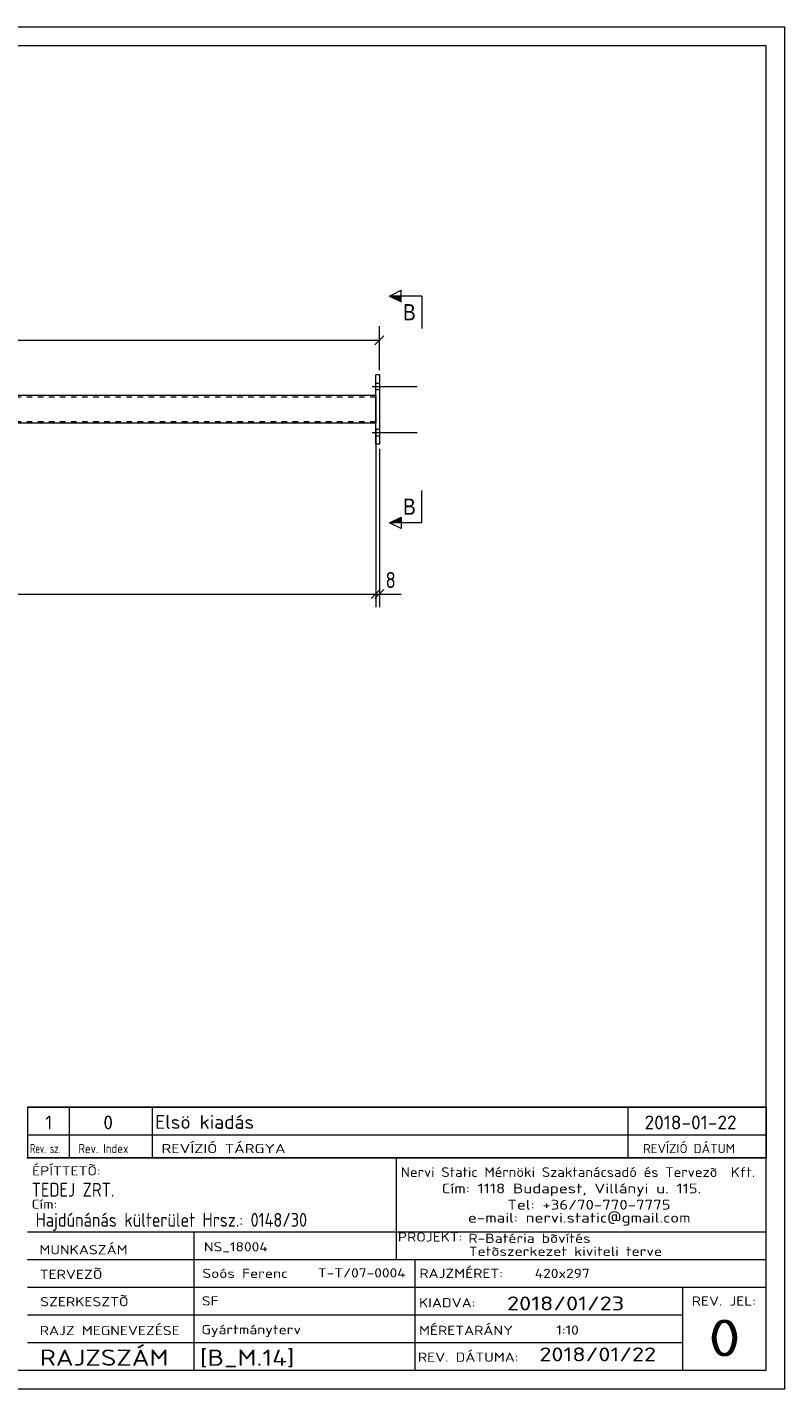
# Model space of a CAD drawing. Header units: millimetres. Extents: x 1 to 419, y 1 to 296.
# Tile 2 of 2: x 255 to 419, y 1 to 296. Entities that reach past the tile are written whole.
import ezdxf

# ---------------------------------------------------------------- set-up
doc = ezdxf.new("R2010")
doc.units = ezdxf.units.MM
doc.header["$LTSCALE"] = 0.6
doc.linetypes.add('XKITLINE00', pattern=[0])
doc.linetypes.add('XKITLINE02', pattern=[4, 2, -2])
for name, color, linetype, lineweight in [('Bolt', 7, 'Continuous', 0), ('DrawingSheet', 5, 'Continuous', 0), ('OtherObjectType', 1, 'Continuous', 0), ('Part', 2, 'Continuous', 0), ('Section', 6, 'Continuous', 0), ('Z-DIMENSIONS', 1, 'Continuous', 0)]:
    doc.layers.add(name, color=color, linetype=linetype, lineweight=lineweight)
doc.styles.add('ARIAL', font='ARIAL.TTF')
doc.styles.add('ISOCPEUR', font='ISOCPEUR.TTF')

msp = doc.modelspace()

# ---------------------------------------------------------------- hatches: boundary and pattern name
at = {"layer": 'Section'}
for points in [[(335.9, 236.5), (333.4, 237.75), (335.9, 237.75)], [(335.9, 188.62), (333.4, 188.62), (335.9, 189.87)]]:
    msp.add_hatch(color=6, dxfattribs=at).paths.add_polyline_path(points, flags=17)

# ---------------------------------------------------------------- linework, layer by layer
at = {"layer": 'Bolt', "color": 3, "linetype": 'XKITLINE00', "lineweight": 0}
for p, q in [((330.4, 218.88), (331.2, 218.88)), ((329.65, 218.18), (339.4, 218.18)), ((330.4, 217.48), (331.2, 217.48)), ((329.65, 208.18), (339.4, 208.18)), ((330.4, 208.88), (331.2, 208.88)), ((330.4, 207.48), (331.2, 207.48))]:
    msp.add_line(p, q, dxfattribs=at)
at = {"layer": 'DrawingSheet', "color": 2, "linetype": 'XKITLINE00', "lineweight": 0}
for p, q in [((419, 296), (1, 296)), ((419, 1), (419, 296)), ((1, 1), (419, 1))]:
    msp.add_line(p, q, dxfattribs=at)
at = {"layer": 'DrawingSheet', "color": 3, "linetype": 'XKITLINE00', "lineweight": 0}
for p, q in [((415, 292), (5, 292)), ((415, 5), (415, 292)), ((5, 5), (415, 5))]:
    msp.add_line(p, q, dxfattribs=at)
at = {"layer": 'OtherObjectType', "color": 7, "linetype": 'XKITLINE00', "lineweight": 0}
for p, q in [((255, 62.05), (415, 62.05)), ((255, 62.05), (255, 56.05)), ((264, 62.05), (264, 56.05)), ((282, 62.05), (282, 56.05)), ((385, 62.05), (385, 56.05)), ((415, 62.05), (415, 56.05)), ((255, 56.05), (255, 51.05)), ((255, 56.05), (415, 56.05)), ((264, 56.05), (264, 51.05)), ((282, 56.05), (282, 51.05)), ((385, 56.05), (385, 51.05)), ((415, 56.05), (415, 51.05)), ((254.84, 51.05), (415, 51.05)), ((415, 51.05), (255, 51.05)), ((334.84, 51), (334.84, 35)), ((414.98, 5), (415, 51.05)), ((254.98, 35), (414.98, 35)), ((290.98, 35), (290.98, 5)), ((334.84, 35), (334.84, 29)), ((254.98, 29), (338.84, 29)), ((338.84, 29), (338.84, 5)), ((338.84, 29), (414.84, 29)), ((254.98, 23), (414.98, 23)), ((396.84, 23), (396.84, 5)), ((254.98, 17), (396.84, 17)), ((254.98, 11), (396.98, 11)), ((254.98, 5), (414.98, 5))]:
    msp.add_line(p, q, dxfattribs=at)
at = {"layer": 'OtherObjectType', "color": 1, "linetype": 'XKITLINE00', "lineweight": 0}
for p, q in [((415, 62.05), (255, 62.05)), ((255, 56.05), (415, 56.05))]:
    msp.add_line(p, q, dxfattribs=at)
at = {"layer": 'Part', "color": 2, "linetype": 'XKITLINE00', "lineweight": 0}
for p, q in [((330.4, 205.68), (330.4, 220.68)), ((331.2, 220.68), (330.4, 220.68)), ((331.2, 220.68), (331.2, 205.68)), ((330.4, 216.18), (78, 216.18)), ((330.4, 216.18), (330.4, 210.18)), ((330.4, 210.18), (78, 210.18)), ((331.2, 205.68), (330.4, 205.68))]:
    msp.add_line(p, q, dxfattribs=at)
at = {"layer": 'Part', "color": 7, "linetype": 'XKITLINE02', "lineweight": 0}
for p, q in [((330.4, 215.88), (78, 215.88)), ((330.4, 210.48), (78, 210.48))]:
    msp.add_line(p, q, dxfattribs=at)
at = {"layer": 'Section', "color": 6, "linetype": 'XKITLINE00', "lineweight": 0}
for p, q in [((333.4, 237.75), (335.9, 239)), ((335.9, 236.5), (335.9, 239)), ((333.4, 237.75), (335.9, 236.5)), ((340.4, 237.75), (333.4, 237.75)), ((340.4, 237.75), (340.4, 230.75)), ((340.4, 188.62), (340.4, 195.62)), ((333.4, 188.62), (335.9, 189.87)), ((335.9, 189.87), (335.9, 187.37)), ((335.9, 187.37), (333.4, 188.62)), ((340.4, 188.62), (333.4, 188.62))]:
    msp.add_line(p, q, dxfattribs=at)
at = {"layer": 'Z-DIMENSIONS', "color": 7, "linetype": 'XKITLINE00', "lineweight": 0}
for p, q in [((331.2, 221.68), (331.2, 231.23)), ((77.2, 228.18), (331.2, 228.18)), ((332.19, 229.17), (330.21, 227.19)), ((330.4, 209.18), (330.4, 170.38)), ((330.4, 209.18), (330.4, 170.38)), ((331.2, 204.68), (331.2, 170.38)), ((331.39, 174.17), (329.41, 172.19)), ((331.39, 174.17), (329.41, 172.19)), ((332.19, 174.17), (330.21, 172.19)), ((78, 173.18), (330.4, 173.18)), ((330.4, 173.18), (331.2, 173.18)), ((331.2, 173.18), (335.93, 173.18)), ((331.2, 173.18), (335.93, 173.18))]:
    msp.add_line(p, q, dxfattribs=at)
at = {"layer": 'Z-DIMENSIONS', "color": 3}
for p in [(331.2, 228.18), (330.4, 173.18), (330.4, 173.18), (331.2, 173.18)]:
    msp.add_point(p, dxfattribs=at)

# ---------------------------------------------------------------- texts
at = {"layer": 'OtherObjectType', "color": 7, "style": 'ISOCPEUR'}
for s, height, width, p in [('1', 3, 1.017001, (258.82, 57.2)), ('0', 3, 1.017001, (271.4, 57.2)), ('Elsö kiadás', 3, 1.017001, (282.63, 57.31)), ('2018-01-22', 3, 1.017001, (388.62, 57.2)), ('Rev. sz.', 2, 0.68, (255.54, 52.05)), ('Rev. Index', 2, 0.85, (266, 52.05)), ('REVÍZIÓ TÁRGYA', 2, 1.275, (284, 52.05)), ('REVÍZIÓ DÁTUM', 2, 1.02, (388.28, 52.05)), ('ÉPÍTTETÕ:', 2, 1.211571, (255.96, 47.22)), ('Nervi Static Mérnöki\xa0Szaktanácsadó\xa0és\xa0Tervezõ  Kft.', 2.1176, 1.08375, (335.84, 46.88)), ('TEDEJ ZRT.', 3, 0.85, (255.87, 42.62)), ('Cím:\xa01118 Budapest, Villányi u. 115.', 2.1176, 1.250101, (344.68, 43.35)), ('Cím:', 2, 1.211571, (255.84, 40)), ('Tel:\xa0+36/70-770-7775', 2.1176, 1.250101, (358.91, 39.82)), ('Hajdúnánás külterület Hrsz.: 0148/30', 3, 0.85, (256.73, 36.1)), ('e-mail:\xa0nervi.static@gmail.com', 2.1176, 1.250101, (350.38, 37)), ('MUNKASZÁM', 2, 1.211571, (257.55, 30.12)), ('NS_18004', 2, 1.211571, (293.17, 30.76)), ('PROJEKT:', 2, 1.211571, (335.18, 32.9)), ('R-Batéria bõvítés', 2, 1.211571, (350.47, 32.6)), ('Tetõszerkezet kiviteli terve', 2, 1.211571, (350.54, 29.78)), ('TERVEZÕ', 2, 1.211571, (257.63, 24.79)), ('Soós Ferenc', 2, 1.211571, (292.84, 25)), ('T-T/07-0004', 2, 1.211571, (317.86, 25.11)), ('RAJZMÉRET:', 2, 1.211571, (339.84, 25)), ('420x297', 2, 1.211571, (364.84, 25)), ('SZERKESZTÕ', 2, 1.211571, (257.72, 18.87)), ('SF', 2, 1.211571, (292.72, 19.04)), ('2018/01/23', 3, 1.275, (358.84, 18)), ('REV. JEL:', 2, 1.211571, (398.84, 19)), ('KIADVA:', 2, 1.211571, (339.78, 18.64)), ('RAJZ MEGNEVEZÉSE', 2, 1.211571, (257.62, 12.62)), ('Gyártmányterv', 2, 1.211571, (292.65, 12.82)), ('MÉRETARÁNY', 2, 1.211571, (339.78, 12.65)), ('1:10', 2, 1.211571, (369.51, 12.72)), ('0', 8, 1.275, (402.45, 8)), ('RAJZSZÁM', 3.5, 1.211571, (257.62, 6)), ('[B_M.14]', 3.5, 1.211571, (292.3, 5.99)), ('REV. DÁTUMA:', 2, 1.211571, (339.53, 6.85)), ('2018/01/22', 3, 1.275, (365.83, 6.95))]:
    msp.add_text(s, height=height, dxfattribs=dict(at, width=width)).set_placement(p)
at = {"layer": 'Section', "color": 6, "style": 'ARIAL', "width": 0.85}
for p in [(336.29, 232.5), (336.29, 190.37)]:
    msp.add_text('B', height=3.5, dxfattribs=at).set_placement(p)
at = {"layer": 'Z-DIMENSIONS', "color": 3, "style": 'ISOCPEUR', "width": 0.85}
msp.add_text('8', height=3.5, dxfattribs=at).set_placement((332.51, 174.48))

doc.saveas('drawing.dxf')
